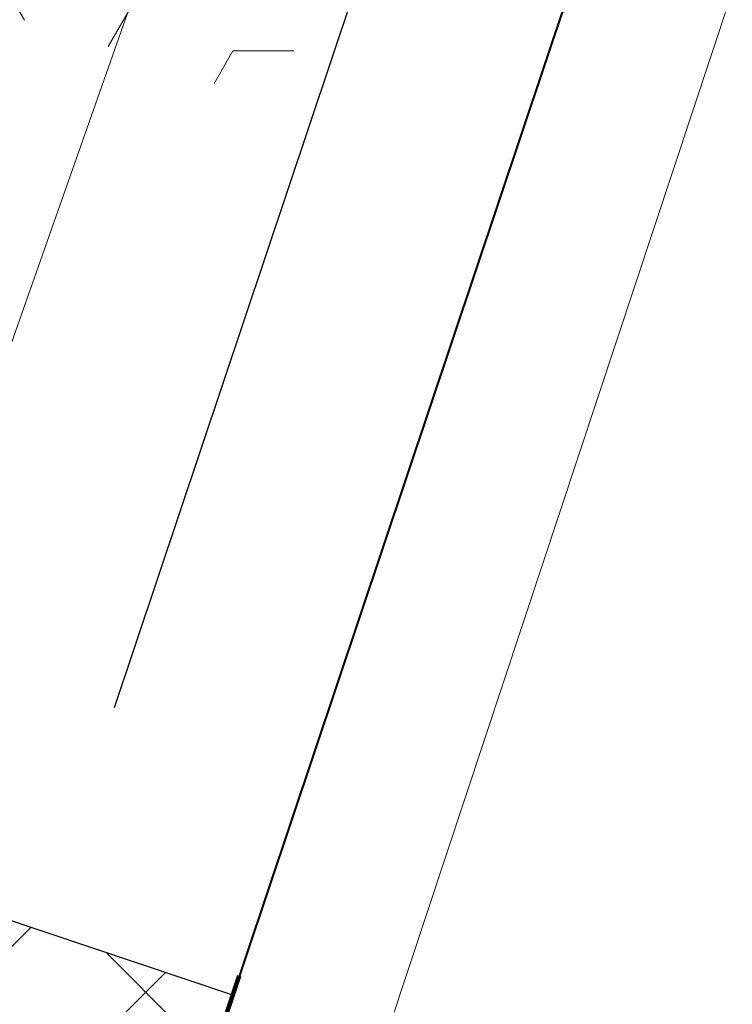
# Model space of a CAD drawing. Header units: metres. Extents: x 6599773 to 13199707, y 5688499 to 11377233.
# Tile 87 of 256: x 6599933.81 to 6599935.21, y 5688789.47 to 5688791.4. Entities that reach past the tile are written whole.
import ezdxf
from ezdxf import colors
from ezdxf.entities.mleader import LeaderData, LeaderLine
from ezdxf.math import Vec2, Vec3

# ---------------------------------------------------------------- set-up
doc = ezdxf.new("R2010")
doc.units = ezdxf.units.M
doc.header["$MEASUREMENT"] = 0
for name, pattern in [('1', [0]), ('9', [1, 0, -1]), ('BTO', [0]), ('BUG', [1.5, 1, -0.5]), ('UPT', [0])]:
    doc.linetypes.add(name, pattern=pattern)
doc.layers.get('0').update_dxf_attribs({"linetype": 'CONTINUOUS', "lineweight": 5})
for name, color, linetype, lineweight in [('_kolor chodnik', 50, '1', 0), ('_kolor umocn', 7, '1', 5), ('_kolor zjazdy kostka', 7, '1', 0), ('_kolor ścieżka', 10, '1', 0), ('_krawedz jezdni i pobocza', 7, 'BUG', 30), ('_linie rozgran', 100, '9', 90), ('_opiskd', 14, 'CONTINUOUS', 15), ('_row', 150, 'CONTINUOUS', 30), ('OTK_L_5', 7, 'CONTINUOUS', 5), ('UTTPOM_L_0', 30, 'UPT', 9)]:
    doc.layers.add(name, color=color, linetype=linetype, lineweight=lineweight)
for name, color, linetype, lineweight, true_color in [('_kolor jezdnia', 7, '1', 0, 0x00dbdb), ('_kolor pobocze', 7, '1', 0, 0xff66ff), ('_podział mój', 7, 'BTO', 40, 0xdb70ff)]:
    doc.layers.add(name, color=color, linetype=linetype, lineweight=lineweight, true_color=true_color)
doc.styles.add('opis drzewa', font='ARIALN.TTF', dxfattribs={"width": 0.7, "height": 1.6})
pattern_1 = [(45, (0, 0), (-0.1767766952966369, 0.1767766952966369), []), (135, (0, 0), (-0.1767766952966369, -0.1767766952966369), [])]

# ---------------------------------------------------------------- blocks, each defined once
blk = doc.blocks.new('_Dot')
at = {"color": 0, "linetype": 'ByBlock', "lineweight": -2}
blk.add_line((-0.5, 0), (-1, 0), dxfattribs=at)
at = {"color": 0, "linetype": 'ByBlock', "const_width": 0.5}
blk.add_lwpolyline([(-0.25, 0, 1), (0.25, 0, 1)], format="xyb", close=True, dxfattribs=at)

msp = doc.modelspace()

# ---------------------------------------------------------------- hatches: boundary and pattern name
at = {"layer": '_kolor chodnik'}
h = msp.add_hatch(dxfattribs=at)
h.set_pattern_fill('ANSI37', color=256, scale=2)
h.set_pattern_definition(pattern_1)
h.paths.add_polyline_path([(6599849.938171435, 5688542.085872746), (6599852.232147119, 5688548.938742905), (6599853.573135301, 5688548.489851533), (6599853.827082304, 5688549.248475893), (6599851.793849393, 5688549.929093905), (6599849.895278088, 5688548.982823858), (6599847.823506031, 5688542.793750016)])
edge = h.paths.add_edge_path()
edge.add_line((6600018.106075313, 5689087.454911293), (6600022.42781917, 5689091.229234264))
edge.add_line((6600022.42781917, 5689091.229234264), (6600020.233254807, 5689093.742094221))
edge.add_line((6600020.233254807, 5689093.742094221), (6600017.159471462, 5689091.057656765))
edge.add_arc((6600023.275194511, 5689085.3851404), 8.341433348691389, 137.1531559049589, 148.8016577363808)
edge.add_line((6600016.140105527, 5689089.706021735), (6600018.106075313, 5689087.454911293))
h.paths.add_polyline_path([(6600038.501784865, 5689187.592294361), (6600037.906968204, 5689187.700586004), (6600037.63829624, 5689186.224843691), (6600038.240083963, 5689186.115282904)])
h.paths.add_polyline_path([(6600069.098302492, 5689360.276020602), (6600068.321239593, 5689360.413462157), (6600068.064048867, 5689358.936495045), (6600068.836639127, 5689358.799546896)])
h.paths.add_polyline_path([(6600082.393785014, 5689362.950258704), (6600082.941124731, 5689366.103121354), (6600081.481377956, 5689366.361351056), (6600080.923159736, 5689363.210828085)])
h.paths.add_polyline_path([(6600074.022236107, 5689388.065861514), (6600072.983907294, 5689388.249860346), (6600072.723374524, 5689386.77253894), (6600073.760538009, 5689386.588865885)])
h.paths.add_polyline_path([(6600105.613104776, 5689486.405659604), (6600106.749499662, 5689489.711933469), (6600105.298891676, 5689490.233346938), (6600104.143487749, 5689486.917306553)], flags=17)
h.paths.add_polyline_path([(6600132.519778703, 5689678.737346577), (6600131.761827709, 5689678.896110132), (6600131.444670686, 5689677.429261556), (6600132.212256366, 5689677.269208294)])
h.paths.add_polyline_path([(6600156.649397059, 5689798.7449027), (6600156.48800471, 5689797.958860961), (6600157.450195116, 5689797.757316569), (6600157.615023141, 5689798.542205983)])
h.paths.add_polyline_path([(6600189.055358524, 5689948.643107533), (6600187.902868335, 5689948.884512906), (6600187.600024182, 5689947.417400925), (6600188.748131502, 5689947.176379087)])
edge = h.paths.add_edge_path()
edge.add_line((6600204.459383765, 5690032.969035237), (6600204.153258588, 5690031.227801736))
edge.add_arc((6600202.328347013, 5690027.299936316), 4.331100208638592, 41.85300125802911, 65.08011549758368, ccw=False)
edge.add_arc((6600032.90393149, 5690051.979071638), 174.020003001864, 352.8070218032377, 353.495463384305)
edge.add_arc((6600202.372679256, 5690027.343587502), 5.999999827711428, 55.12102442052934, 69.64815978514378)
edge = h.paths.add_edge_path()
edge.add_line((6600205.046027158, 5690040.265402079), (6600204.972740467, 5690038.483452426))
edge.add_arc((6600203.986269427, 5690044.401803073), 5.999999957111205, 279.4630688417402, 294.9140560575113)
edge.add_line((6600206.513819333, 5690038.960158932), (6600206.607027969, 5690041.030672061))
edge.add_arc((6600203.986269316, 5690044.401803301), 4.270000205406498, 284.3702444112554, 307.86193139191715, ccw=False)
edge = h.paths.add_edge_path()
edge.add_arc((6600203.547470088, 5690044.558759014), 6.446878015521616, 324.4350091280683, 356.2013368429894, ccw=False)
edge.add_arc((6600203.986269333, 5690044.401803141), 6.00000007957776, 323.2169970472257, 357.4193489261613)
h.paths.add_polyline_path([(6600208.910055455, 5690121.713696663), (6600208.146285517, 5690121.748120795), (6600207.125602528, 5690121.794124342), (6600209.971605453, 5690121.665851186)])
edge = h.paths.add_edge_path()
edge.add_line((6600238.769818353, 5690481.648294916), (6600240.338176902, 5690490.873746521))
edge.add_line((6600240.338176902, 5690490.873746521), (6600241.251295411, 5690510.829461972))
edge.add_line((6600241.251295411, 5690510.829461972), (6600239.524022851, 5690510.928942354))
edge.add_line((6600239.524022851, 5690510.928942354), (6600238.633343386, 5690491.167757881))
edge.add_line((6600238.633343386, 5690491.167757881), (6600234.579716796, 5690467.661262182))
edge.add_line((6600234.579716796, 5690467.661262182), (6600234.449796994, 5690464.966873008))
edge.add_arc((6600242.443669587, 5690464.607462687), 8.00194818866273, 177.4256738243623, 268.2543056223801)
edge.add_line((6600242.199903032, 5690456.609228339), (6600242.216657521, 5690457.359274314))
edge.add_line((6600242.216657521, 5690457.359274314), (6600242.305257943, 5690458.836738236))
edge.add_arc((6600242.444504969, 5690464.607952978), 5.772894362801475, 177.0298084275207, 268.6178439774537, ccw=False)
edge.add_line((6600236.679365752, 5690464.907083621), (6600236.951876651, 5690470.95443634))
edge.add_line((6600236.951876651, 5690470.95443634), (6600238.150786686, 5690478.210832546))
edge.add_line((6600238.150786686, 5690478.210832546), (6600238.769818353, 5690481.648294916))
h.paths.add_polyline_path([(6600238.769818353, 5690481.648294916), (6600238.150786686, 5690478.210832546), (6600239.670056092, 5690477.930590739), (6600240.266710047, 5690481.376366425)], flags=17)
edge = h.paths.add_edge_path()
edge.add_line((6600223.366500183, 5690460.339976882), (6600223.276803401, 5690457.948865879))
edge.add_arc((6600221.105749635, 5690465.64864014), 7.999999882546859, 285.7465040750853, 299.8464885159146)
edge.add_line((6600225.08717264, 5690458.709744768), (6600225.240084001, 5690461.623695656))
edge.add_arc((6600221.105749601, 5690465.648640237), 5.769999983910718, 293.06724420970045, 315.7681070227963, ccw=False)
edge = h.paths.add_edge_path()
edge.add_arc((6600220.025145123, 5690444.676291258), 5.77000016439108, 37.996647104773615, 59.94382588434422, ccw=False)
edge.add_line((6600224.572175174, 5690448.22839199), (6600224.817793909, 5690451.081798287))
edge.add_arc((6600220.025145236, 5690444.676291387), 7.999999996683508, 53.19588653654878, 68.15166733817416)
edge.add_line((6600223.00235276, 5690452.101669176), (6600222.91504296, 5690449.670427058))
edge = h.paths.add_edge_path()
edge.add_arc((6600221.105749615, 5690465.648640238), 7.999999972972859, 328.0222308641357, 357.0132597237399)
edge.add_line((6600229.094882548, 5690465.23180147), (6600229.218816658, 5690467.593604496))
edge.add_line((6600229.218816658, 5690467.593604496), (6600228.218919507, 5690467.645774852))
edge.add_line((6600228.218919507, 5690467.645774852), (6600227.891778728, 5690461.411918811))
h.paths.add_polyline_path([(6600200.980142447, 5690012.236744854), (6600202.31727834, 5690011.956662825), (6600202.522293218, 5690012.935421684), (6600201.182321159, 5690013.216097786)])
h.paths.add_polyline_path([(6600196.457878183, 5689983.98337835), (6600195.202332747, 5689984.246370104), (6600194.899091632, 5689982.777335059), (6600196.150355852, 5689982.515240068)])
edge = h.paths.add_edge_path()
edge.add_line((6600112.305909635, 5689517.99101877), (6600112.691041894, 5689519.807934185))
edge.add_line((6600112.691041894, 5689519.807934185), (6600113.245521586, 5689522.423769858))
edge.add_line((6600113.245521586, 5689522.423769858), (6600111.553124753, 5689522.782507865))
edge.add_line((6600111.553124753, 5689522.782507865), (6600107.405864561, 5689503.217226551))
edge.add_line((6600107.405864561, 5689503.217226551), (6600099.494506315, 5689480.361667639))
edge.add_line((6600099.494506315, 5689480.361667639), (6600099.182814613, 5689478.891218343))
edge.add_arc((6600107.008997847, 5689477.232359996), 8.000059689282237, 168.0325629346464, 257.7529108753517)
edge.add_line((6600105.311960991, 5689469.414366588), (6600105.784990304, 5689471.593619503))
edge.add_arc((6600107.008927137, 5689477.232314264), 5.769999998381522, 168.0321375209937, 257.7533362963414, ccw=False)
edge.add_line((6600101.364343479, 5689478.42879883), (6600101.647245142, 5689479.76342708))
edge.add_line((6600101.647245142, 5689479.76342708), (6600104.143487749, 5689486.917306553))
edge.add_line((6600104.143487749, 5689486.917306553), (6600105.298891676, 5689490.233346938))
edge.add_line((6600105.298891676, 5689490.233346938), (6600108.240043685, 5689498.809726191))
edge.add_line((6600108.240043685, 5689498.809726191), (6600112.305909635, 5689517.99101877))
h.paths.add_polyline_path([(6600136.009573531, 5689645.499114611), (6600138.333647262, 5689645.012304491), (6600138.661671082, 5689646.578318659), (6600134.869459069, 5689647.372651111)])
at = {"layer": '_kolor jezdnia'}
h = msp.add_hatch(dxfattribs=at)
h.set_pattern_fill('ANSI37', color=256, scale=2.2)
h.set_pattern_definition([(311.9999999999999, (0, 0), (0.2043648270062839, 0.1840109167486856), []), (41.99999999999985, (0, 0), (-0.1840109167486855, 0.2043648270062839), [])])
edge = h.paths.add_edge_path()
edge.add_line((6599833.066047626, 5688539.933393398), (6599850.649511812, 5688527.983462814))
edge.add_arc((6599857.337592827, 5688536.653968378), 10.95025544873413, 169.5012687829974, 232.3548431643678, ccw=False)
edge.add_arc((6599858.085851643, 5688536.618142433), 11.69295282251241, 162.2507788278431, 169.9967502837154, ccw=False)
edge.add_line((6599846.949484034, 5688540.182754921), (6599847.823506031, 5688542.793750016))
edge.add_line((6599847.823506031, 5688542.793750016), (6599849.895278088, 5688548.982823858))
edge.add_line((6599849.895278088, 5688548.982823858), (6599852.434748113, 5688556.56906746))
edge.add_line((6599852.434748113, 5688556.56906746), (6599928.48625871, 5688783.760284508))
edge.add_line((6599928.48625871, 5688783.760284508), (6599931.025728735, 5688791.34652811))
edge.add_line((6599931.025728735, 5688791.34652811), (6599996.657773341, 5688987.411326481))
edge.add_line((6599996.657773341, 5688987.411326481), (6599999.197243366, 5688994.997570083))
edge.add_line((6599999.197243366, 5688994.997570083), (6600021.930100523, 5689062.908193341))
edge.add_line((6600021.930100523, 5689062.908193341), (6600017.620224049, 5689067.371531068))
edge.add_line((6600017.620224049, 5689067.371531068), (6600016.714558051, 5689064.654078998))
edge.add_line((6600016.714558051, 5689064.654078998), (6600012.423620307, 5689051.835617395))
edge.add_line((6600012.423620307, 5689051.835617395), (6600009.884150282, 5689044.249373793))
edge.add_line((6600009.884150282, 5689044.249373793), (6599977.53516164, 5688947.612159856))
edge.add_line((6599977.53516164, 5688947.612159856), (6599974.995691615, 5688940.025916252))
edge.add_line((6599974.995691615, 5688940.025916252), (6599942.096912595, 5688841.746295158))
edge.add_line((6599942.096912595, 5688841.746295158), (6599939.557442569, 5688834.160051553))
edge.add_line((6599939.557442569, 5688834.160051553), (6599882.679288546, 5688664.246042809))
edge.add_line((6599882.679288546, 5688664.246042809), (6599880.139818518, 5688656.659799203))
edge.add_line((6599880.139818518, 5688656.659799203), (6599852.464543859, 5688573.984527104))
edge.add_line((6599852.464543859, 5688573.984527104), (6599842.470137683, 5688544.127903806))
edge.add_arc((6599835.706422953, 5688546.652910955), 7.219660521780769, 248.54809133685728, 339.52856074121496, ccw=False)
h.paths.add_polyline_path([(6600044.653202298, 5689172.271628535), (6600046.276244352, 5689181.431901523), (6600047.759199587, 5689189.801539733), (6600051.0603021, 5689208.432603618), (6600052.368792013, 5689215.817578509), (6600054.808584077, 5689229.587499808), (6600056.11707399, 5689236.972474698), (6600057.346666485, 5689243.912161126), (6600058.655146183, 5689251.297078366), (6600058.831439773, 5689252.292060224), (6600060.098987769, 5689259.445963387), (6600060.139929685, 5689259.677035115), (6600061.407468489, 5689266.830886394), (6600072.329030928, 5689328.470998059), (6600073.637511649, 5689335.855921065), (6600077.337304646, 5689356.73715072), (6600078.820259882, 5689365.106788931), (6600081.142794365, 5689378.214921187), (6600082.53851694, 5689386.092227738), (6600095.187867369, 5689457.483787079), (6600091.082877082, 5689465.8405575), (6600089.043088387, 5689454.328211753), (6600087.870641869, 5689447.711051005), (6600087.560133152, 5689445.958573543), (6600086.562151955, 5689440.326076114), (6600082.433200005, 5689417.022719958), (6600080.95024477, 5689408.65308175), (6600077.202698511, 5689387.502337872), (6600075.719743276, 5689379.132699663), (6600073.469199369, 5689366.430874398), (6600071.986244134, 5689358.061236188), (6600069.986864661, 5689346.776955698), (6600068.591142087, 5689338.899649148), (6600065.559290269, 5689321.78820693), (6600064.163567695, 5689313.91090038), (6600059.719426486, 5689288.828650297), (6600058.323703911, 5689280.951343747), (6600057.563846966, 5689276.662793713), (6600056.168124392, 5689268.785487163), (6600054.804920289, 5689261.091711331), (6600053.409197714, 5689253.214404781), (6600053.264817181, 5689252.399536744), (6600051.869094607, 5689244.522230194), (6600051.183555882, 5689240.653124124), (6600049.787833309, 5689232.775817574), (6600046.593849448, 5689214.749319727), (6600045.198126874, 5689206.872013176), (6600044.41754409, 5689202.466488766), (6600042.934588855, 5689194.096850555), (6600036.429952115, 5689157.38538759), (6600034.94699688, 5689149.01574938), (6600030.579776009, 5689124.367629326), (6600027.529365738, 5689107.151445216), (6600024.895072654, 5689094.014582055), (6600030.583685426, 5689094.264316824), (6600032.945013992, 5689106.191885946), (6600043.170247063, 5689163.901990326)])
edge = h.paths.add_edge_path()
edge.add_line((6600111.106812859, 5689535.144351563), (6600111.256844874, 5689535.85214863))
edge.add_line((6600111.256844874, 5689535.85214863), (6600112.915748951, 5689543.678261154))
edge.add_line((6600112.915748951, 5689543.678261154), (6600117.304772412, 5689564.384094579))
edge.add_line((6600117.304772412, 5689564.384094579), (6600119.067357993, 5689572.699339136))
edge.add_line((6600119.067357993, 5689572.699339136), (6600120.087667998, 5689577.512794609))
edge.add_line((6600120.087667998, 5689577.512794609), (6600121.64289057, 5689584.849775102))
edge.add_line((6600121.64289057, 5689584.849775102), (6600128.436769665, 5689616.900852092))
edge.add_line((6600128.436769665, 5689616.900852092), (6600129.991992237, 5689624.237832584))
edge.add_line((6600129.991992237, 5689624.237832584), (6600132.660554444, 5689636.827148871))
edge.add_line((6600132.660554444, 5689636.827148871), (6600133.208838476, 5689639.444704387))
edge.add_line((6600133.208838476, 5689639.444704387), (6600134.848957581, 5689647.274775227))
edge.add_line((6600134.848957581, 5689647.274775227), (6600138.97649476, 5689666.979995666))
edge.add_line((6600138.97649476, 5689666.979995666), (6600140.51410642, 5689674.320687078))
edge.add_line((6600140.51410642, 5689674.320687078), (6600145.209128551, 5689696.735129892))
edge.add_line((6600145.209128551, 5689696.735129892), (6600146.746740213, 5689704.075821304))
edge.add_line((6600146.746740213, 5689704.075821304), (6600151.462308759, 5689726.588354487))
edge.add_line((6600151.462308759, 5689726.588354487), (6600152.999920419, 5689733.929045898))
edge.add_line((6600152.999920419, 5689733.929045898), (6600155.244070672, 5689744.642813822))
edge.add_line((6600155.244070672, 5689744.642813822), (6600156.781682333, 5689751.983505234))
edge.add_line((6600156.781682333, 5689751.983505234), (6600161.635515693, 5689775.156126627))
edge.add_line((6600161.635515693, 5689775.156126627), (6600163.378142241, 5689783.475576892))
edge.add_line((6600163.378142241, 5689783.475576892), (6600163.850769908, 5689785.731942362))
edge.add_line((6600163.850769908, 5689785.731942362), (6600167.028500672, 5689800.90270461))
edge.add_line((6600167.028500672, 5689800.90270461), (6600179.490888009, 5689860.399222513))
edge.add_line((6600179.490888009, 5689860.399222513), (6600181.233514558, 5689868.718672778))
edge.add_line((6600181.233514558, 5689868.718672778), (6600181.84713393, 5689871.648144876))
edge.add_line((6600181.84713393, 5689871.648144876), (6600183.38474559, 5689878.988836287))
edge.add_line((6600183.38474559, 5689878.988836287), (6600184.935818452, 5689886.393792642))
edge.add_line((6600184.935818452, 5689886.393792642), (6600186.575937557, 5689894.223863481))
edge.add_line((6600186.575937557, 5689894.223863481), (6600194.051338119, 5689929.912074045))
edge.add_line((6600194.051338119, 5689929.912074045), (6600195.691457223, 5689937.742144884))
edge.add_line((6600195.691457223, 5689937.742144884), (6600202.915799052, 5689972.231779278))
edge.add_line((6600202.915799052, 5689972.231779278), (6600204.555918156, 5689980.061850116))
edge.add_line((6600204.555918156, 5689980.061850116), (6600206.062781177, 5689987.255744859))
edge.add_line((6600206.062781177, 5689987.255744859), (6600207.702900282, 5689995.085815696))
edge.add_line((6600207.702900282, 5689995.085815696), (6600210.232559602, 5690007.162628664))
edge.add_line((6600210.232559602, 5690007.162628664), (6600211.694938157, 5690014.144150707))
edge.add_arc((6600028.177652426, 5690052.584442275), 187.5000004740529, 348.1696294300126, 357.4195276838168)
edge.add_line((6600215.487522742, 5690044.142720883), (6600208.310270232, 5690026.480446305))
edge.add_arc((6600032.903933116, 5690051.97907145), 177.2500013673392, 348.1696294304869, 351.7289130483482, ccw=False)
edge.add_line((6600206.38894146, 5690015.640182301), (6600205.966941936, 5690013.625519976))
edge.add_line((6600205.966941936, 5690013.625519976), (6600204.326822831, 5690005.795449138))
edge.add_line((6600204.326822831, 5690005.795449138), (6600197.076961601, 5689971.183982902))
edge.add_line((6600197.076961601, 5689971.183982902), (6600195.334335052, 5689962.864532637))
edge.add_line((6600195.334335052, 5689962.864532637), (6600193.44722506, 5689953.855305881))
edge.add_line((6600193.44722506, 5689953.855305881), (6600191.909227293, 5689946.512771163))
edge.add_line((6600191.909227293, 5689946.512771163), (6600185.49684423, 5689915.899498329))
edge.add_line((6600185.49684423, 5689915.899498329), (6600183.856521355, 5689908.068454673))
edge.add_line((6600183.856521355, 5689908.068454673), (6600182.066605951, 5689899.523243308))
edge.add_line((6600182.066605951, 5689899.523243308), (6600180.32407057, 5689891.204228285))
edge.add_line((6600180.32407057, 5689891.204228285), (6600174.320344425, 5689862.541919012))
edge.add_line((6600174.320344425, 5689862.541919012), (6600172.577809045, 5689854.222903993))
edge.add_line((6600172.577809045, 5689854.222903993), (6600163.663810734, 5689811.666703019))
edge.add_line((6600163.663810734, 5689811.666703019), (6600162.023782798, 5689803.837067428))
edge.add_line((6600162.023782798, 5689803.837067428), (6600160.924220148, 5689798.587659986))
edge.add_line((6600160.924220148, 5689798.587659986), (6600159.279208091, 5689790.734229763))
edge.add_line((6600159.279208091, 5689790.734229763), (6600157.107250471, 5689780.365115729))
edge.add_line((6600157.107250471, 5689780.365115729), (6600155.462238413, 5689772.511685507))
edge.add_line((6600155.462238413, 5689772.511685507), (6600153.380318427, 5689762.572418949))
edge.add_line((6600153.380318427, 5689762.572418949), (6600151.735124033, 5689754.718118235))
edge.add_line((6600151.735124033, 5689754.718118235), (6600148.586504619, 5689739.686336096))
edge.add_line((6600148.586504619, 5689739.686336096), (6600146.885007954, 5689731.563243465))
edge.add_line((6600146.885007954, 5689731.563243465), (6600141.75088822, 5689707.052510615))
edge.add_line((6600141.75088822, 5689707.052510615), (6600140.110896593, 5689699.223048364))
edge.add_line((6600140.110896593, 5689699.223048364), (6600133.483561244, 5689667.583574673))
edge.add_line((6600133.483561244, 5689667.583574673), (6600131.860394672, 5689659.834436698))
edge.add_line((6600131.860394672, 5689659.834436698), (6600131.740984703, 5689659.26436315))
edge.add_line((6600131.740984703, 5689659.26436315), (6600130.117814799, 5689651.515209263))
edge.add_line((6600130.117814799, 5689651.515209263), (6600127.278733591, 5689637.961189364))
edge.add_line((6600127.278733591, 5689637.961189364), (6600126.924568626, 5689636.290366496))
edge.add_line((6600126.924568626, 5689636.290366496), (6600125.166244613, 5689627.995226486))
edge.add_line((6600125.166244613, 5689627.995226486), (6600118.009503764, 5689594.232298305))
edge.add_line((6600118.009503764, 5689594.232298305), (6600116.251179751, 5689585.937158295))
edge.add_line((6600116.251179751, 5689585.937158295), (6600113.665314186, 5689573.737975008))
edge.add_line((6600113.665314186, 5689573.737975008), (6600111.898534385, 5689565.402943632))
edge.add_line((6600111.898534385, 5689565.402943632), (6600104.889982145, 5689532.33911599))
edge.add_line((6600104.889982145, 5689532.33911599), (6600103.226635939, 5689524.492047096))
edge.add_line((6600103.226635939, 5689524.492047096), (6600096.623876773, 5689493.342605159))
edge.add_line((6600096.623876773, 5689493.342605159), (6600094.968986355, 5689485.53542763))
edge.add_line((6600094.968986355, 5689485.53542763), (6600094.300101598, 5689482.379870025))
edge.add_line((6600094.300101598, 5689482.379870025), (6600099.182814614, 5689478.891218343))
edge.add_line((6600099.182814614, 5689478.891218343), (6600099.494506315, 5689480.361667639))
edge.add_line((6600099.494506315, 5689480.361667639), (6600111.106812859, 5689535.144351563))
edge = h.paths.add_edge_path()
edge.add_arc((6600239.213891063, 5690851.4003676), 10.0000000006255, -2.8342403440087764, 76.13703556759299, ccw=False)
edge.add_line((6600249.201658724, 5690850.905901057), (6600249.082723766, 5690848.503524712))
edge.add_line((6600249.082723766, 5690848.503524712), (6600247.016487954, 5690806.767468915))
edge.add_line((6600247.016487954, 5690806.767468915), (6600246.092398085, 5690789.152178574))
edge.add_line((6600246.092398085, 5690789.152178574), (6600233.768116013, 5690572.015170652))
edge.add_line((6600233.768116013, 5690572.015170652), (6600228.959056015, 5690465.29620206))
edge.add_line((6600228.959056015, 5690465.29620206), (6600234.588724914, 5690465.017134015))
edge.add_line((6600234.588724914, 5690465.017134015), (6600239.26254019, 5690571.767576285))
edge.add_line((6600239.26254019, 5690571.767576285), (6600252.505038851, 5690806.400146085))
edge.add_line((6600252.505038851, 5690806.400146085), (6600254.569211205, 5690848.094521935))
edge.add_arc((6600262.559425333, 5690847.6989487), 7.999999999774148, 76.13703557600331, 177.1657596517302, ccw=False)
edge.add_line((6600264.476229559, 5690855.465921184), (6600241.609896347, 5690861.109083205))
edge = h.paths.add_edge_path()
edge.add_line((6600250.031475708, 5690451.625307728), (6600250.231741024, 5690455.772579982))
edge.add_line((6600250.231741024, 5690455.772579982), (6600246.257763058, 5690456.417303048))
edge.add_line((6600246.257763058, 5690456.417303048), (6600242.171761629, 5690456.61060902))
edge.add_arc((6600242.563100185, 5690464.586983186), 7.985968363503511, 176.9123644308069, 267.1911945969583, ccw=False)
edge.add_line((6600234.588724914, 5690465.017134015), (6600228.959056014, 5690465.29620206))
edge.add_arc((6600220.965133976, 5690465.657286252), 8.002072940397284, 267.8289300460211, 357.413716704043, ccw=False)
edge.add_line((6600220.661989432, 5690457.660957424), (6600212.406915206, 5690458.119572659))
edge.add_line((6600212.406915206, 5690458.119572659), (6600208.431872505, 5690457.817501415))
edge.add_line((6600208.431872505, 5690457.817501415), (6600208.233912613, 5690454.548331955))
edge.add_line((6600208.233912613, 5690454.548331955), (6600212.129565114, 5690453.127270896))
edge.add_line((6600212.129565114, 5690453.127270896), (6600218.640548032, 5690452.76554962))
edge.add_line((6600218.640548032, 5690452.76554962), (6600216.486747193, 5690452.885205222))
edge.add_line((6600216.486747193, 5690452.885205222), (6600220.46890539, 5690452.663974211))
edge.add_arc((6600220.025145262, 5690444.676291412), 7.999999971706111, -0.3386579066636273, 86.8201700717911, ccw=False)
edge.add_line((6600228.025005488, 5690444.629006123), (6600227.803602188, 5690439.649256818))
edge.add_line((6600227.803602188, 5690439.649256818), (6600226.885525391, 5690435.936828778))
edge.add_line((6600226.885525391, 5690435.936828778), (6600225.534849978, 5690405.967249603))
edge.add_line((6600225.534849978, 5690405.967249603), (6600226.115199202, 5690402.187514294))
edge.add_line((6600226.115199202, 5690402.187514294), (6600213.445139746, 5690121.008786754))
edge.add_line((6600213.445139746, 5690121.008786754), (6600213.352800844, 5690118.960058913))
edge.add_line((6600213.352800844, 5690118.960058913), (6600209.980184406, 5690044.131649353))
edge.add_arc((6600203.986269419, 5690044.401803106), 5.999999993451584, 257.4162346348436, 357.41934921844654, ccw=False)
edge.add_line((6600202.679069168, 5690038.545931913), (6600201.589735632, 5690033.666039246))
edge.add_line((6600201.589735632, 5690033.666039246), (6600203.67987942, 5690033.199458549))
edge.add_arc((6600202.372679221, 5690027.343587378), 5.999999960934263, -8.27108729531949, 77.41623506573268, ccw=False)
edge.add_line((6600208.310270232, 5690026.480446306), (6600215.487522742, 5690044.142720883))
edge.add_line((6600215.487522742, 5690044.142720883), (6600216.199687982, 5690059.944661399))
edge.add_line((6600216.199687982, 5690059.944661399), (6600216.537356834, 5690067.437056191))
edge.add_line((6600216.537356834, 5690067.437056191), (6600223.893528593, 5690230.66011469))
edge.add_line((6600223.893528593, 5690230.66011469), (6600224.231197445, 5690238.152509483))
edge.add_line((6600224.231197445, 5690238.152509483), (6600233.507835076, 5690443.987992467))
edge.add_arc((6600241.499722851, 5690443.627812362), 7.999999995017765, 87.29208981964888, 177.4195277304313, ccw=False)
edge.add_line((6600241.877677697, 5690451.618879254), (6600246.021541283, 5690451.422886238))
edge.add_line((6600246.021541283, 5690451.422886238), (6600246.427694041, 5690451.443388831))
edge.add_line((6600246.427694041, 5690451.443388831), (6600246.793970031, 5690451.461878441))
edge.add_line((6600246.793970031, 5690451.461878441), (6600250.031475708, 5690451.625307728))
edge = h.paths.add_edge_path()
edge.add_line((6600007.33756506, 5689086.20374581), (6600006.980466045, 5689080.740822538))
edge.add_line((6600006.980466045, 5689080.740822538), (6600007.229745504, 5689080.720859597))
edge.add_line((6600007.229745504, 5689080.720859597), (6600008.093335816, 5689080.601653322))
edge.add_line((6600008.093335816, 5689080.601653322), (6600008.702681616, 5689080.53831051))
edge.add_arc((6600008.140193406, 5689070.554142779), 9.999999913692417, -18.557800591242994, 86.77547804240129, ccw=False)
edge.add_line((6600017.620224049, 5689067.371531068), (6600021.930100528, 5689062.908193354))
edge.add_arc((6599734.83819726, 5689159.011261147), 302.7499967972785, 341.4922000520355, 343.8640860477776)
edge.add_arc((6600034.895369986, 5689072.315877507), 9.581213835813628, 98.63328270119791, 164.5273290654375, ccw=False)
edge.add_line((6600033.457137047, 5689081.788529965), (6600033.832640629, 5689081.798737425))
edge.add_line((6600033.832640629, 5689081.798737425), (6600034.422462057, 5689082.05700874))
edge.add_line((6600034.422462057, 5689082.05700874), (6600036.833623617, 5689082.139040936))
edge.add_line((6600036.833623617, 5689082.139040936), (6600036.730225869, 5689087.148851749))
edge.add_line((6600036.730225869, 5689087.148851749), (6600036.579860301, 5689087.134303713))
edge.add_arc((6600036.479565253, 5689093.136286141), 6.002820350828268, 169.1687651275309, 270.9573417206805, ccw=False)
edge.add_line((6600030.583685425, 5689094.264316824), (6600024.895072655, 5689094.014582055))
edge.add_arc((6600015.200558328, 5689096.162123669), 9.929528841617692, 271.0943432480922, 347.5094668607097, ccw=False)
edge.add_arc((6600014.909438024, 5689089.646776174), 3.446070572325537, 264.4236009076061, 278.0194998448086, ccw=False)
edge.add_line((6600014.574573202, 5689086.217014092), (6600014.299554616, 5689086.232508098))
edge.add_line((6600014.299554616, 5689086.232508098), (6600010.474232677, 5689086.448019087))
edge.add_line((6600010.474232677, 5689086.448019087), (6600007.33756506, 5689086.20374581))
edge = h.paths.add_edge_path()
edge.add_line((6600105.490725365, 5689463.953528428), (6600106.927559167, 5689464.047234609))
edge.add_line((6600106.927559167, 5689464.047234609), (6600107.835, 5689468.66))
edge.add_line((6600107.835, 5689468.66), (6600105.311960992, 5689469.414366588))
edge.add_arc((6600107.008997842, 5689477.232359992), 8.000059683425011, 168.0325628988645, 257.7529109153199, ccw=False)
edge.add_line((6600099.182814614, 5689478.891218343), (6600094.300101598, 5689482.379870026))
edge.add_arc((6600586.245114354, 5689378.10423892), 502.8750369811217, 168.032376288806, 169.9522165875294)
edge.add_line((6600091.082877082, 5689465.8405575), (6600095.187867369, 5689457.483787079))
edge.add_arc((6600103.06517392, 5689456.088064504), 8.000000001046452, 77.7533362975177, 169.9524553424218, ccw=False)
edge.add_line((6600104.762140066, 5689463.906012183), (6600105.490725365, 5689463.953528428))
at = {"layer": '_kolor pobocze'}
h = msp.add_hatch(dxfattribs=at)
h.set_pattern_fill('ANSI37', color=256, scale=2)
h.set_pattern_definition(pattern_1)
edge = h.paths.add_edge_path()
edge.add_line((6600035.926965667, 5689101.56944285), (6600036.046865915, 5689102.311543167))
edge.add_arc((6600058.171848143, 5689233.778275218), 133.3154772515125, 259.4578941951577, 260.4470163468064, ccw=False)
edge.add_line((6600033.780707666, 5689102.713067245), (6600032.142559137, 5689101.847662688))
edge.add_arc((6599734.838175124, 5689159.011266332), 302.7500195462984, 347.6801154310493, 349.11639019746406, ccw=False)
edge.add_arc((6600036.478170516, 5689093.133441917), 6.000000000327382, 167.68011541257, 271.5571101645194)
edge.add_line((6600036.64121064, 5689087.1356575), (6600036.730491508, 5689087.137804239))
edge.add_line((6600036.730491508, 5689087.137804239), (6600036.71246321, 5689087.887583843))
edge.add_line((6600036.71246321, 5689087.887583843), (6600036.559840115, 5689087.884077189))
edge.add_arc((6600036.482532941, 5689093.14290691), 5.259397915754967, 170.6455005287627, 270.84221319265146, ccw=False)
edge.add_arc((6600545.796425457, 5688991.216220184), 524.6691769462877, 167.9170060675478, 168.7028219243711, ccw=False)
edge.add_line((6600032.751078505, 5689101.044345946), (6600034.011432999, 5689101.917298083))
edge.add_line((6600034.011432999, 5689101.917298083), (6600035.926965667, 5689101.56944285))
edge = h.paths.add_edge_path()
edge.add_line((6600002.828843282, 5688994.032881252), (6600003.066918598, 5688994.744091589))
edge.add_line((6600003.066918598, 5688994.744091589), (6600001.227880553, 5688995.359703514))
edge.add_line((6600001.227880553, 5688995.359703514), (6600000.55876659, 5688996.702196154))
edge.add_line((6600000.55876659, 5688996.702196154), (6600022.641310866, 5689062.67011804))
edge.add_arc((6599734.83819395, 5689159.011262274), 303.5000002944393, 341.4922000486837, 343.8640860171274)
edge.add_arc((6600035.267451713, 5689072.092773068), 9.250000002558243, 91.55711016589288, 163.8640860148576, ccw=False)
edge.add_line((6600035.016098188, 5689081.339357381), (6600036.868703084, 5689081.389717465))
edge.add_line((6600036.868703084, 5689081.389717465), (6600036.850674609, 5689082.139504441))
edge.add_line((6600036.850674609, 5689082.139504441), (6600034.995718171, 5689082.089080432))
edge.add_arc((6600035.267451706, 5689072.092773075), 9.999999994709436, 91.55711014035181, 163.8640860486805)
edge.add_arc((6599734.838192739, 5689159.011262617), 302.7500015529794, 341.4922000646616, 343.8640860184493, ccw=False)
edge.add_line((6600021.930100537, 5689062.908193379), (6599999.748942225, 5688996.6456785))
edge.add_line((6599999.748942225, 5688996.6456785), (6600000.695212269, 5688994.747107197))
edge.add_line((6600000.695212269, 5688994.747107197), (6600002.828843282, 5688994.032881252))
h.paths.add_polyline_path([(6599971.7492186, 5688907.297112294), (6599971.084233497, 5688908.631320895), (6599997.822068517, 5688988.526766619), (6599999.164561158, 5688989.195880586), (6600001.003599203, 5688988.580268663), (6600001.241674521, 5688989.291479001), (6599999.108043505, 5688990.005704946), (6599997.2094722, 5688989.059434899), (6599970.270280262, 5688908.583087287), (6599971.216550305, 5688906.684515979), (6599973.350181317, 5688905.970290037), (6599973.588256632, 5688906.681500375)])
h.paths.add_polyline_path([(6599932.504667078, 5688790.060553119), (6599931.835553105, 5688791.403045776), (6599968.343406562, 5688900.4641754), (6599969.685899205, 5688901.133289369), (6599971.524937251, 5688900.517677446), (6599971.763012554, 5688901.228887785), (6599969.629381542, 5688901.94311373), (6599967.730810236, 5688900.996843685), (6599931.025728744, 5688791.34652811), (6599931.971998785, 5688789.447956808), (6599933.988392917, 5688788.772975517), (6599934.226774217, 5688789.484136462)])
at = {"layer": '_kolor umocn', "ltscale": 0.5}
h = msp.add_hatch(dxfattribs=at)
h.set_pattern_fill('HEX', color=256)
h.set_pattern_definition([(0, (-302.398268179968, -1913.54812088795), (0, 0.2165063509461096), [0.125, -0.25]), (120, (-302.398268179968, -1913.54812088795), (-0.1875, -0.1082531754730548), [0.1249999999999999, -0.2499999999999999]), (59.99999999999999, (-302.273268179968, -1913.54812088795), (-0.1875, 0.1082531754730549), [0.125, -0.25])])
h.paths.add_polyline_path([(6599935.127621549, 5688793.676919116), (6599932.865543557, 5688794.479970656), (6599932.043393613, 5688792.023934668), (6599934.310201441, 5688791.235012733)])
at = {"layer": '_kolor zjazdy kostka'}
h = msp.add_hatch(dxfattribs=at)
h.set_pattern_fill('ANSI37', color=256, scale=2)
h.set_pattern_definition(pattern_1)
h.paths.add_polyline_path([(6600244.137440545, 5690813.934732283), (6600242.369522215, 5690814.022127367), (6600242.097568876, 5690808.528921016), (6600243.865482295, 5690808.44142671)])
h.paths.add_polyline_path([(6600247.012128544, 5690806.679412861), (6600247.44273645, 5690815.377295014), (6600247.393289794, 5690814.378518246), (6600247.113277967, 5690808.722537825)])
h.paths.add_polyline_path([(6600242.297085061, 5690788.088808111), (6600240.958726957, 5690788.155683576), (6600240.648818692, 5690782.664569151), (6600241.987258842, 5690782.599147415)])
h.paths.add_polyline_path([(6600245.558275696, 5690780.919298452), (6600246.037231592, 5690789.405686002), (6600244.985820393, 5690788.453468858), (6600244.612601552, 5690781.981345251)])
h.paths.add_polyline_path([(6600241.348405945, 5690723.711515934), (6600242.272017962, 5690722.691689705), (6600242.749709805, 5690731.155680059), (6600241.698138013, 5690730.203317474), (6600241.472690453, 5690726.27550499)])
h.paths.add_polyline_path([(6600225.772794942, 5690394.589141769), (6600224.731429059, 5690393.637598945), (6600224.461246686, 5690387.644646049), (6600225.412923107, 5690386.603142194)])
h.paths.add_polyline_path([(6600223.012390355, 5690333.280720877), (6600223.372595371, 5690341.272607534), (6600222.32835346, 5690340.318436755), (6600222.058239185, 5690334.324941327)])
h.paths.add_polyline_path([(6600215.496388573, 5690166.390602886), (6600215.856593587, 5690174.382489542), (6600214.812834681, 5690173.428760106), (6600214.542018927, 5690167.435062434)])
h.paths.add_polyline_path([(6600212.446537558, 5690121.053392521), (6600213.399499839, 5690120.010473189), (6600213.788744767, 5690128.503024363), (6600212.745135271, 5690127.54943145)])
h.paths.add_polyline_path([(6600209.977420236, 5690121.665589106), (6600210.225142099, 5690127.162117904), (6600207.346107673, 5690127.291879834), (6600207.119593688, 5690121.794395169)])
h.paths.add_polyline_path([(6600207.950178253, 5690070.725854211), (6600204.880846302, 5690070.828947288), (6600204.643784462, 5690065.333808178), (6600207.702521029, 5690065.204598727)])
h.paths.add_polyline_path([(6600200.981479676, 5690012.236464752), (6600199.969248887, 5690007.339980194), (6600201.282587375, 5690007.064882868), (6600202.31726072, 5690011.956666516)])
h.paths.add_polyline_path([(6600193.613960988, 5689970.406358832), (6600192.398010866, 5689970.660657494), (6600191.286205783, 5689965.274578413), (6600192.486379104, 5689965.023185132)])
h.paths.add_polyline_path([(6600189.061271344, 5689948.671423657), (6600189.984133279, 5689953.050774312), (6600188.818902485, 5689953.32186217), (6600187.908781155, 5689948.91282903)])
h.paths.add_polyline_path([(6600180.976201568, 5689915.317449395), (6600179.952861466, 5689910.421322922), (6600181.008474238, 5689910.200199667), (6600182.033843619, 5689915.09540201)])
h.paths.add_polyline_path([(6600176.508279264, 5689893.538690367), (6600177.476023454, 5689893.335973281), (6600178.603605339, 5689898.719146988), (6600177.636002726, 5689898.922290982)])
h.paths.add_polyline_path([(6600179.28182965, 5689859.401159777), (6600180.522246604, 5689860.211927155), (6600181.057490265, 5689860.561775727), (6600183.598022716, 5689860.029600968), (6600184.726606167, 5689865.412570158), (6600182.186324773, 5689865.943033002), (6600181.604764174, 5689866.832779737), (6600181.024456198, 5689867.720610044)])
h.paths.add_polyline_path([(6600160.20081012, 5689810.862606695), (6600159.232772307, 5689811.065842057), (6600158.207991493, 5689806.171529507), (6600159.17573568, 5689805.968812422)])
h.paths.add_polyline_path([(6600156.493917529, 5689797.987177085), (6600155.463416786, 5689793.068691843), (6600156.431160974, 5689792.865974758), (6600157.461419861, 5689797.784520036)])
edge = h.paths.add_edge_path()
edge.add_arc((6600173.111981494, 5689800.679690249), 5.999999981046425, 204.6731153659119, 239.5411154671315, ccw=False)
edge.add_arc((6600173.162096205, 5689800.685330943), 6.047914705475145, 168.3203586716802, 204.5234866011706, ccw=False)
edge.add_line((6600167.239404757, 5689801.909666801), (6600163.65166784, 5689784.781499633))
edge.add_arc((6600169.524220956, 5689783.551410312), 5.999999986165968, 139.2146049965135, 168.1696294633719, ccw=False)
edge.add_arc((6600169.524220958, 5689783.551410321), 5.999999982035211, 96.80962310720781, 139.2146050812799, ccw=False)
edge.add_line((6600168.81279652, 5689789.509083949), (6600170.070461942, 5689795.507731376))
h.paths.add_polyline_path([(6600163.526364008, 5689776.866746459), (6600166.051243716, 5689776.337874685), (6600167.179826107, 5689781.720838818), (6600164.653945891, 5689782.24992016), (6600163.941148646, 5689783.340449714), (6600163.493329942, 5689784.025580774), (6600161.750703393, 5689775.706130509), (6600162.438017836, 5689776.155376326)])
h.paths.add_polyline_path([(6600152.614191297, 5689774.643430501), (6600153.639138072, 5689779.536616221), (6600152.646757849, 5689779.74492896), (6600151.646447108, 5689774.846147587)])
h.paths.add_polyline_path([(6600150.121074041, 5689767.466820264), (6600148.177624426, 5689758.167954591), (6600149.115997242, 5689757.971390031), (6600151.066362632, 5689767.268392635)])
h.paths.add_polyline_path([(6600142.970741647, 5689739.332500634), (6600141.888449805, 5689734.142420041), (6600144.036614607, 5689733.695518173), (6600145.123068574, 5689738.882330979)])
h.paths.add_polyline_path([(6600136.256357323, 5689701.052153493), (6600137.154085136, 5689700.864096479), (6600138.287960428, 5689706.274871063), (6600137.38649247, 5689706.464182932)])
h.paths.add_polyline_path([(6600130.081494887, 5689667.099389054), (6600129.212847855, 5689667.281639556), (6600128.083282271, 5689661.898895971), (6600128.953953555, 5689661.716447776)])
h.paths.add_polyline_path([(6600128.397394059, 5689659.030340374), (6600127.554144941, 5689659.207226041), (6600126.493408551, 5689653.810049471), (6600127.269860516, 5689653.647397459)])
h.paths.add_polyline_path([(6600134.990411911, 5689640.633636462), (6600137.30714639, 5689640.148363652), (6600138.339560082, 5689645.040620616), (6600136.015486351, 5689645.500958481), (6600135.435178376, 5689646.388788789), (6600134.8548704, 5689647.276619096), (6600133.214751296, 5689639.446548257), (6600134.102581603, 5689640.026856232)])
h.paths.add_polyline_path([(6600122.164164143, 5689634.294831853), (6600121.024067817, 5689628.914244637), (6600122.015114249, 5689628.705875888), (6600123.155614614, 5689634.086346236)])
h.paths.add_polyline_path([(6600114.542075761, 5689593.450769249), (6600113.493359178, 5689593.398339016), (6600112.364315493, 5689588.045694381), (6600113.29076438, 5689587.547532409)])
h.paths.add_polyline_path([(6600110.194543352, 5689572.941097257), (6600109.207819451, 5689573.148880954), (6600108.06771793, 5689567.768269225), (6600109.050143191, 5689567.53521504)])
h.paths.add_polyline_path([(6600119.083213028, 5689565.540446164), (6600119.089125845, 5689565.542290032), (6600121.462438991, 5689565.065690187), (6600122.598093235, 5689570.447168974), (6600120.229622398, 5689570.949214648), (6600119.651446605, 5689571.8119627), (6600119.073270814, 5689572.72765526), (6600117.310757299, 5689564.412754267)])
h.paths.add_polyline_path([(6600101.698666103, 5689532.937884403), (6600100.730666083, 5689533.141679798), (6600099.694214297, 5689528.250234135), (6600100.669121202, 5689528.045267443)])
h.paths.add_polyline_path([(6600094.06402112, 5689496.827028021), (6600093.080194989, 5689497.033910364), (6600092.036590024, 5689492.143967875), (6600093.038865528, 5689491.933250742)])
h.paths.add_polyline_path([(6600083.709836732, 5689453.749808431), (6600082.738586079, 5689448.336231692), (6600084.647281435, 5689448.027407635), (6600085.606840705, 5689453.416583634)])
h.paths.add_polyline_path([(6600084.434394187, 5689446.825895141), (6600083.731191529, 5689446.921126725), (6600082.928047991, 5689442.491821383), (6600083.649300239, 5689442.394910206)])
h.paths.add_polyline_path([(6600078.04194071, 5689410.721110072), (6600078.996952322, 5689416.137564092), (6600078.0548333, 5689416.304853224), (6600077.111232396, 5689410.886043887)])
h.paths.add_polyline_path([(6600072.911565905, 5689386.768652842), (6600071.96046622, 5689381.312635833), (6600072.800073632, 5689381.163221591), (6600073.76645083, 5689386.590709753)])
h.paths.add_polyline_path([(6600082.887400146, 5689379.432062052), (6600085.278102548, 5689379.034943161), (6600086.160383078, 5689383.956496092), (6600083.759726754, 5689384.355378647), (6600083.152078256, 5689385.224725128), (6600082.544429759, 5689386.094071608), (6600081.148707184, 5689378.216765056), (6600082.018053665, 5689378.824413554)])
h.paths.add_polyline_path([(6600080.731401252, 5689363.247695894), (6600080.041469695, 5689363.369939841), (6600079.433821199, 5689364.239286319), (6600078.8261727, 5689365.108632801), (6600077.343217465, 5689356.73899459), (6600078.212563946, 5689357.346643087), (6600079.081910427, 5689357.954291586), (6600081.429189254, 5689357.564866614), (6600082.388748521, 5689362.980514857)])
h.paths.add_polyline_path([(6600069.104215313, 5689360.304336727), (6600070.063917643, 5689365.720487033), (6600069.2708267, 5689365.861009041), (6600068.327152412, 5689360.441778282)])
h.paths.add_polyline_path([(6600066.55061698, 5689345.891799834), (6600065.546169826, 5689346.069805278), (6600064.677796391, 5689341.145792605), (6600065.678290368, 5689340.968483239)])
h.paths.add_polyline_path([(6600061.138656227, 5689321.077501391), (6600060.270282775, 5689316.15348863), (6600061.250715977, 5689315.979734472), (6600062.127590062, 5689320.902245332)])
h.paths.add_polyline_path([(6600055.325252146, 5689288.11325564), (6600054.456878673, 5689283.189242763), (6600055.410852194, 5689283.020177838), (6600056.28317863, 5689287.917022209)])
h.paths.add_polyline_path([(6600048.045675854, 5689182.819289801), (6600050.371939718, 5689182.407116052), (6600051.314445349, 5689187.67761207), (6600048.980409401, 5689188.064690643), (6600048.372760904, 5689188.934037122), (6600047.765112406, 5689189.803383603), (6600046.306982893, 5689181.603992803), (6600046.972918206, 5689182.069462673)])
h.paths.add_polyline_path([(6600040.943690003, 5689201.374141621), (6600039.339175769, 5689201.66987967), (6600038.429882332, 5689196.244216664), (6600039.984130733, 5689195.958493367)])
h.paths.add_polyline_path([(6600032.993704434, 5689156.473759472), (6600032.278185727, 5689156.600537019), (6600031.299242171, 5689151.188930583), (6600032.034145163, 5689151.058111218)])
h.paths.add_polyline_path([(6600026.309179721, 5689123.603833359), (6600025.417362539, 5689118.683970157), (6600026.271201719, 5689118.532684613), (6600027.143528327, 5689123.456001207)])
h.paths.add_polyline_path([(6600013.302986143, 5689054.462576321), (6600015.84245617, 5689062.048819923), (6600014.576741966, 5689061.417973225), (6600012.672139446, 5689055.728290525)])
h.paths.add_polyline_path([(6599974.547216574, 5688938.686171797), (6599977.086686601, 5688946.272415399), (6599975.820972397, 5688945.641568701), (6599973.916369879, 5688939.951886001)])
h.paths.add_polyline_path([(6599942.102825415, 5688841.748139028), (6599940.837111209, 5688841.117292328), (6599938.932508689, 5688835.427609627), (6599939.563355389, 5688834.161895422)])
h.paths.add_polyline_path([(6599882.685201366, 5688664.247886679), (6599881.419487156, 5688663.617039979), (6599879.514884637, 5688657.927357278), (6599880.145731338, 5688656.661643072)])
h.paths.add_polyline_path([(6599851.799762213, 5688549.930937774), (6599853.832995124, 5688549.250319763), (6599855.420163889, 5688553.991722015), (6599853.386930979, 5688554.672340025), (6599852.913795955, 5688555.621625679), (6599852.440660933, 5688556.570911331), (6599849.901190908, 5688548.984667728)])
h.paths.add_polyline_path([(6600233.581687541, 5690586.458647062), (6600234.520016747, 5690585.337735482), (6600234.976631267, 5690593.42826699), (6600233.922640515, 5690592.499827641)])
h.paths.add_polyline_path([(6600231.728371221, 5690526.750719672), (6600230.676277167, 5690525.793817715), (6600230.420013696, 5690519.782861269), (6600231.363586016, 5690518.655686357)])
h.paths.add_polyline_path([(6600237.577122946, 5690639.505119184), (6600236.516490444, 5690638.540451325), (6600236.176926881, 5690632.541599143), (6600237.1204992, 5690631.41442423)])
h.paths.add_polyline_path([(6600238.927801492, 5690681.139540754), (6600239.8637879, 5690680.021427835), (6600240.320411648, 5690688.112122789), (6600239.268317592, 5690687.155220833)])
h.paths.add_polyline_path([(6600218.122284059, 5690224.814875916), (6600217.079933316, 5690223.862433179), (6600216.809648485, 5690217.865326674), (6600217.762143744, 5690216.822918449)])
h.paths.add_polyline_path([(6600219.363739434, 5690274.535639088), (6600220.315886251, 5690273.493612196), (6600220.675810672, 5690281.480778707), (6600219.633750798, 5690280.528598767)])
h.paths.add_polyline_path([(6600168.75986753, 5689856.554734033), (6600169.729143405, 5689856.351696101), (6600170.857343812, 5689861.737822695), (6600169.889741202, 5689861.940966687)])
h.paths.add_polyline_path([(6600168.841833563, 5689852.115601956), (6600167.871405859, 5689852.319339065), (6600166.844894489, 5689847.425845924), (6600167.816759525, 5689847.221809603)])
at = {"layer": '_kolor ścieżka'}
h = msp.add_hatch(dxfattribs=at)
h.set_pattern_fill('ANSI37', color=10, scale=2)
h.set_pattern_definition(pattern_1)
edge = h.paths.add_edge_path()
edge.add_line((6599877.145262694, 5688659.244027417), (6599854.614951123, 5688591.938475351))
edge.add_line((6599854.614951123, 5688591.938475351), (6599854.214414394, 5688589.387325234))
edge.add_line((6599854.214414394, 5688589.387325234), (6599839.435327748, 5688545.233719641))
edge.add_arc((6599834.52303551, 5688547.748213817), 5.518450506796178, 246.5150871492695, 332.8930934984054, ccw=False)
edge.add_line((6599832.323891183, 5688542.68688393), (6599836.925902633, 5688539.594394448))
edge.add_arc((6599835.881373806, 5688546.528699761), 7.012533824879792, 278.5661808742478, 339.9794081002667)
edge.add_line((6599842.470137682, 5688544.127903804), (6599857.359687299, 5688588.607952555))
edge.add_line((6599857.359687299, 5688588.607952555), (6599857.303782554, 5688591.591210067))
edge.add_line((6599857.303782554, 5688591.591210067), (6599879.508971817, 5688657.925513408))
edge.add_line((6599879.508971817, 5688657.925513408), (6599879.193548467, 5688658.558370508))
edge.add_line((6599879.193548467, 5688658.558370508), (6599877.145262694, 5688659.244027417))
h.paths.add_polyline_path([(6599879.193548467, 5688658.558370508), (6599879.508971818, 5688657.925513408), (6599881.413574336, 5688663.615196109), (6599880.780717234, 5688663.299772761), (6599878.732431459, 5688663.985429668), (6599877.145262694, 5688659.244027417)])
h.paths.add_polyline_path([(6599938.926595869, 5688835.425765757), (6599938.61117252, 5688836.058622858), (6599936.562886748, 5688836.744279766), (6599878.732431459, 5688663.985429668), (6599880.780717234, 5688663.299772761), (6599881.413574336, 5688663.615196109)])
h.paths.add_polyline_path([(6599974.364844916, 5688941.291630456), (6599974.049421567, 5688941.924487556), (6599972.001135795, 5688942.610144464), (6599936.562886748, 5688836.744279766), (6599938.61117252, 5688836.058622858), (6599938.926595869, 5688835.425765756)])
h.paths.add_polyline_path([(6599974.049421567, 5688941.924487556), (6599974.364844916, 5688941.291630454), (6600009.253303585, 5689045.515087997), (6600008.937880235, 5689046.147945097), (6600006.889594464, 5689046.833602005), (6599972.001135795, 5688942.610144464)])
h.paths.add_polyline_path([(6600008.937880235, 5689046.147945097), (6600009.253303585, 5689045.515087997), (6600011.157906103, 5689051.204770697), (6600010.525049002, 5689050.889347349), (6600008.476763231, 5689051.575004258), (6600006.889594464, 5689046.833602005)])
edge = h.paths.add_edge_path()
edge.add_arc((6599858.085851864, 5688536.618142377), 11.69295304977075, 162.2507788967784, 169.9967501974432)
edge.add_line((6599846.570656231, 5688538.649255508), (6599849.824991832, 5688528.706403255))
edge.add_line((6599849.824991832, 5688528.706403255), (6599853.135519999, 5688528.731057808))
edge.add_line((6599853.135519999, 5688528.731057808), (6599849.868997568, 5688538.728963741))
edge.add_line((6599849.868997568, 5688538.728963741), (6599850.886451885, 5688541.768438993))
edge.add_line((6599850.886451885, 5688541.768438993), (6599849.938171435, 5688542.085872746))
edge.add_line((6599849.938171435, 5688542.085872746), (6599847.823506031, 5688542.793750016))
edge.add_line((6599847.823506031, 5688542.793750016), (6599846.949484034, 5688540.182754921))
edge = h.paths.add_edge_path()
edge.add_arc((6600008.743460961, 5689068.123037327), 7.659999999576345, 341.4922000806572, 372.1491631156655)
edge.add_line((6600016.231900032, 5689069.735141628), (6600014.371922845, 5689078.374983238))
edge.add_arc((6600008.140193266, 5689070.554142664), 10.00000004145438, 51.45178747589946, 78.26461791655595)
edge.add_line((6600010.174112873, 5689080.345116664), (6600010.018184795, 5689077.577393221))
edge.add_arc((6600009.814745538, 5689075.098871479), 2.486856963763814, 14.594442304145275, 85.30763078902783, ccw=False)
edge.add_line((6600012.221360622, 5689075.725498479), (6600013.747330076, 5689068.637167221))
edge.add_line((6600013.747330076, 5689068.637167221), (6600013.596857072, 5689066.921144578))
edge.add_line((6600013.596857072, 5689066.921144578), (6600008.476763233, 5689051.575004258))
edge.add_line((6600008.476763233, 5689051.575004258), (6600010.525049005, 5689050.88934735))
edge.add_line((6600010.525049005, 5689050.88934735), (6600011.157906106, 5689051.204770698))
edge.add_line((6600011.157906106, 5689051.204770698), (6600016.00728921, 5689065.691494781))

# ---------------------------------------------------------------- linework, layer by layer
at = {"layer": '_krawedz jezdni i pobocza'}
msp.add_line((6599934.226774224, 5688789.484136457), (6599932.504667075, 5688790.060553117), dxfattribs=at)
at = {"layer": '_linie rozgran', "lineweight": 90, "ltscale": 2}
msp.add_lwpolyline([(6600030.348422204, 5689076.243038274), (6599864.024958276, 5688580.051650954), (6599850.199901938, 5688538.618809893), (6599851.513, 5688534.393), (6599854.081261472, 5688528.283242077), (6599846.604379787, 5688533.136720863), (6599838.554236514, 5688539.011790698), (6599831.01, 5688544.560000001), (6599831.36575498, 5688545.645937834), (6599834.825033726, 5688543.342750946), (6599838.712247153, 5688545.593856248), (6599853.455783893, 5688589.641253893), (6599853.466151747, 5688593.232024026), (6600012.715234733, 5689068.96212712)], dxfattribs=at)
at = {"layer": '_podział mój'}
msp.add_line((6600030.348422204, 5689076.243038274), (6599864.024958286, 5688580.051650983), dxfattribs=at)
at = {"layer": '_row'}
msp.add_line((6599966.24174551, 5688886.231113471), (6599933.993091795, 5688790.049128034), dxfattribs=at)
at = {"layer": 'OTK_L_5', "color": 7}
msp.add_lwpolyline([(6599926.778, 5688770.844), (6599936.275, 5688797.824)], dxfattribs=at)
at = {"layer": 'UTTPOM_L_0', "color": 30}
msp.add_lwpolyline([(6599930.71, 5688777.89), (6599945.85, 5688823.54)], dxfattribs=at)

# ---------------------------------------------------------------- leaders
at = {"layer": '_opiskd'}
ml = msp.add_multileader_mtext('Standard', dxfattribs=at)
ml.set_content('t47', color=256, style='opis drzewa')
ml.set_leader_properties()
ml.set_arrow_properties(name='DOT')
ml.build(insert=Vec2(0, 0))
ml.multileader.update_dxf_attribs({"dogleg_length": 1, "arrow_head_size": 0.3})
ctx = ml.context
ctx.base_point, ctx.char_height, ctx.arrow_head_size, ctx.landing_gap_size, ctx.plane_origin, ctx.plane_x_axis, ctx.plane_y_axis = Vec3(6599936.859833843, 5688791.435620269), 1.6, 0.3, 0.3, Vec3(6599929.240654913, 5688786.663140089), Vec3(-0.07152834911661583, -0.9974385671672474), Vec3(0.9974385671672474, -0.07152834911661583)
notes = []
notes.append((ctx, [(0, (1, 1, 0), (6599936.931362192, 5688792.433058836), (-0.07152834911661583, -0.9974385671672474), 1, [(0, [(6599933.298063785, 5688792.951588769)], 0, [])])]))
ctx.mtext.insert, ctx.mtext.text_direction, ctx.mtext.rotation, ctx.mtext.flow_direction = Vec3(6599937.64394646, 5688791.078619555), Vec3(-0.07152834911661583, -0.9974385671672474), -0.01922960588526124, 5
for ctx, leaders in notes:
    for number, flags, end, landing, length, lines in leaders:
        leader = LeaderData()
        leader.index, (leader.has_last_leader_line, leader.has_dogleg_vector, leader.attachment_direction) = number, flags
        leader.last_leader_point, leader.dogleg_vector, leader.dogleg_length = Vec3(end), Vec3(landing), length
        for number, points, colour, breaks in lines:
            line = LeaderLine()
            line.index, line.vertices, line.color, line.breaks = number, Vec3.list(points), colors.encode_raw_color(colour), breaks
            leader.lines.append(line)
        ctx.leaders.append(leader)

doc.saveas('drawing.dxf')
